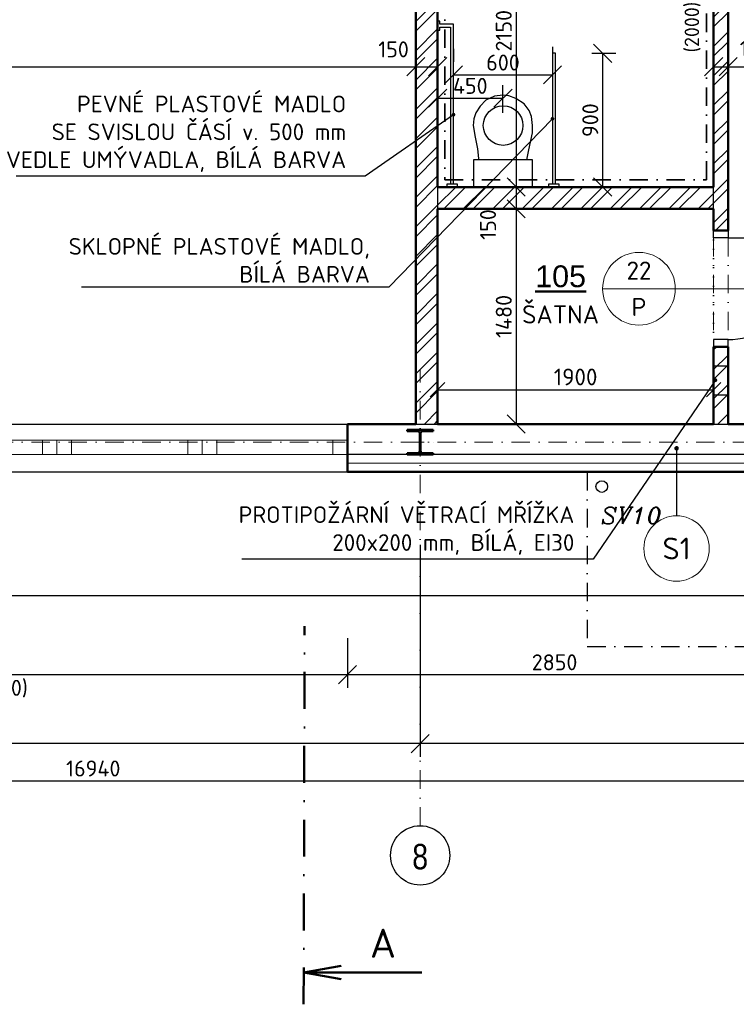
# Model space of a CAD drawing. Header units: millimetres. Extents: x -118752 to 407724, y -73278 to 155058.
# Tile 145 of 256: x 94688 to 99620, y 55091 to 61864. Entities that reach past the tile are written whole.
import ezdxf
from ezdxf.enums import TextEntityAlignment as Align

# ---------------------------------------------------------------- set-up
doc = ezdxf.new("R2010")
doc.units = ezdxf.units.MM
doc.header["$LTSCALE"] = 10
doc.linetypes.add('DASHDOT', pattern=[25.4, 12.7, -6.35, 0, -6.35])
doc.linetypes.add('DOT', pattern=[6.35, 0, -6.35])
for name, color, linetype, lineweight in [('CKBUBLINY', 1, 'Continuous', 18), ('CKBUBLINY_POPIS', 3, 'Continuous', 25), ('CKDVERE_', 7, 'Continuous', 25), ('CKDVERE_NADROVINOU', 1, 'DASHDOT', 18), ('CKDVERE_OSY', 1, 'Continuous', 18), ('CKDVERE_ZARUBNE_RAM', 5, 'Continuous', 25), ('CKIZOLACE', 1, 'Continuous', 18), ('CKKOTY', 3, 'Continuous', 25), ('CKOBKLAD_POPIS', 3, 'Continuous', 25), ('CKOKNA', 1, 'Continuous', 18), ('CKPOPIS_POHLED', 3, 'Continuous', 25), ('CKPOPISM', 6, 'Continuous', 50), ('CKPOPISM_POPIS', 3, 'Continuous', 25), ('CKRASTR', 7, 'DASHDOT', 15), ('CKRASTR_POPIS', 3, 'Continuous', 25), ('CKREZY_OZNACENI', 4, 'DASHDOT', 50), ('CKSTENY_NADROVINOU', 7, 'DASHDOT', 25), ('CKSTENY_PODROVINOU', 7, 'Continuous', 25), ('CKSTENY_REZ', 6, 'Continuous', 50), ('CKTEXTY_MALE', 3, 'Continuous', 18), ('CSPROFILY_OSY', 1, 'DASHDOT', 18), ('CSPROFILY_REZY', 4, 'Continuous', 50), ('obklady', 4, 'DASHDOT', 35), ('pohledy', 7, 'Continuous', 25), ('srafy', 7, 'Continuous', 18)]:
    doc.layers.add(name, color=color, linetype=linetype, lineweight=lineweight)
doc.layers.add('CKDVERE_DORAZ', color=7, linetype='DOT', lineweight=25, plot=False)
doc.styles.add('Arial', font='arial.ttf', dxfattribs={"width": 0.8})
doc.styles.add('KURZIVA', font='italic__.ttf')
doc.styles.get("Standard").update_dxf_attribs({"font": 'isocpeur.ttf'})
doc.linetypes.add('IZOLACE_POLYSTYREN_EXPANDOVANY', pattern='A,1,[224,CADKON.SHX,S=0.01,R=0,X=-0.5,Y=-1.74],-2', length=3)
doc.dimstyles.new('CADKON', dxfattribs={"dimscale": 50, "dimtxt": 2.2, "dimasz": 2.5, "dimexe": 1.8, "dimexo": 5, "dimgap": 0.6, "dimtad": 1, "dimrnd": 1, "dimtxsty": 'Standard', "dimblk1": 'OBLIQUE', "dimblk2": 'OBLIQUE', "dimsah": 1, "dimcen": 2.5, "dimadec": 1, "dimazin": 2, "dimtfac": 1, "dimtdec": 4, "dimtix": 1, "dimtmove": 2, "dimatfit": 3, "dimldrblk": 'OPEN30', "dimfxl": 5, "dimfxlon": 1, "dimtolj": 1, "dimarcsym": 0})
doc.dimstyles.new('CADKON obrazky', dxfattribs={"dimscale": 50, "dimtxt": 2.2, "dimasz": 2.5, "dimexe": 1.8, "dimexo": 2, "dimgap": 0.6, "dimtad": 1, "dimrnd": 1, "dimtxsty": 'Standard', "dimblk1": 'OBLIQUE', "dimblk2": 'OBLIQUE', "dimsah": 1, "dimcen": 2.5, "dimadec": 1, "dimazin": 2, "dimtfac": 1, "dimtdec": 4, "dimtix": 1, "dimtmove": 2, "dimatfit": 3, "dimldrblk": 'OPEN30', "dimfxl": 5, "dimfxlon": 1, "dimtolj": 1, "dimarcsym": 0})
doc.dimstyles.new('CADKON$7', dxfattribs={"dimscale": 100, "dimtxt": 2.5, "dimasz": 2.5, "dimexe": 1.8, "dimexo": 5, "dimgap": 0.6, "dimtad": 1, "dimrnd": 1, "dimtxsty": 'Standard', "dimblk1": 'OBLIQUE', "dimblk2": 'OBLIQUE', "dimsah": 1, "dimcen": 2.5, "dimadec": 1, "dimazin": 2, "dimtfac": 1, "dimtdec": 4, "dimtix": 1, "dimtmove": 0, "dimatfit": 3, "dimldrblk": 'DOTSMALL', "dimfxl": 5, "dimfxlon": 1, "dimtfill": 1, "dimtolj": 1, "dimarcsym": 0})

# ---------------------------------------------------------------- blocks, each defined once
blk = doc.blocks.new('_OBLIQUE')
at = {"color": 0, "linetype": 'ByBlock'}
blk.add_line((-0.5, -0.5), (0.5, 0.5), dxfattribs=at)
blk = doc.blocks.new('*D7807')
at = {"layer": 'CKKOTY', "color": 0, "lineweight": -2}
for p, q in [((86724.4, 56878), (86724.4, 56538)), ((103664.4, 56878), (103664.4, 56538)), ((86724.4, 56628), (103664.4, 56628))]:
    blk.add_line(p, q, dxfattribs=at)
at = {"layer": 'Defpoints', "color": 0}
for p in [(86724.4, 58752.7), (103664.4, 58752.7), (103664.4, 56628)]:
    blk.add_point(p, dxfattribs=at)
at = {"layer": 'CKKOTY', "color": 0, "lineweight": -2, "xscale": 125, "yscale": 125, "zscale": 125, "rotation": 180}
blk.add_blockref('_OBLIQUE', (86724.4, 56628), dxfattribs=at)
at = {"layer": 'CKKOTY', "color": 0, "lineweight": -2, "xscale": 125, "yscale": 125, "zscale": 125}
blk.add_blockref('_OBLIQUE', (103664.4, 56628), dxfattribs=at)
at = {"layer": 'CKKOTY', "color": 0, "insert": (95194.4, 56713), "char_height": 110, "attachment_point": 5}
blk.add_mtext('\\A1;16940', dxfattribs=at)
blk = doc.blocks.new('_Open90')
at = {"color": 0, "lineweight": -2}
for p, q in [((0, 0), (-1, 0)), ((-0.5, 0.5), (0, 0)), ((0, 0), (-0.5, -0.5))]:
    blk.add_line(p, q, dxfattribs=at)
blk = doc.blocks.new('*D7844')
at = {"layer": 'CKKOTY', "color": 0, "lineweight": -2}
for p, q in [((87054.4, 61842.9), (87054.4, 61631)), ((97414.4, 61842.9), (97414.4, 61631)), ((87054.4, 61541), (97414.4, 61541))]:
    blk.add_line(p, q, dxfattribs=at)
at = {"layer": 'Defpoints', "color": 0}
for p in [(97414.4, 61541), (87054.4, 61342.9), (97414.4, 61342.9)]:
    blk.add_point(p, dxfattribs=at)
at = {"layer": 'CKKOTY', "color": 0, "lineweight": -2, "xscale": 125, "yscale": 125, "zscale": 125, "rotation": 180}
blk.add_blockref('_OBLIQUE', (87054.4, 61541), dxfattribs=at)
at = {"layer": 'CKKOTY', "color": 0, "lineweight": -2, "xscale": 125, "yscale": 125, "zscale": 125}
blk.add_blockref('_OBLIQUE', (97414.4, 61541), dxfattribs=at)
at = {"layer": 'CKKOTY', "color": 0, "insert": (91826.3, 61640.8), "char_height": 110, "attachment_point": 5}
blk.add_mtext('\\A1;10360', dxfattribs=at)
blk = doc.blocks.new('_Open30')
at = {"color": 0, "lineweight": -2}
for p, q in [((-1, 0.268), (0, 0)), ((0, 0), (-1, -0.268)), ((0, 0), (-1, 0))]:
    blk.add_line(p, q, dxfattribs=at)
blk = doc.blocks.new('*D7845')
at = {"layer": 'CKKOTY', "color": 0, "lineweight": -2}
for p, q in [((97414.4, 61842.9), (97414.4, 61631)), ((97564.4, 61842.9), (97564.4, 61631)), ((97414.4, 61541), (97564.4, 61541))]:
    blk.add_line(p, q, dxfattribs=at)
at = {"layer": 'Defpoints', "color": 0}
for p in [(97564.4, 61541), (97414.4, 61342.9), (97564.4, 61342.9)]:
    blk.add_point(p, dxfattribs=at)
at = {"layer": 'CKKOTY', "color": 0, "lineweight": -2, "xscale": 125, "yscale": 125, "zscale": 125, "rotation": 180}
blk.add_blockref('_OBLIQUE', (97414.4, 61541), dxfattribs=at)
at = {"layer": 'CKKOTY', "color": 0, "lineweight": -2, "xscale": 125, "yscale": 125, "zscale": 125}
blk.add_blockref('_OBLIQUE', (97564.4, 61541), dxfattribs=at)
at = {"layer": 'CKKOTY', "color": 0, "insert": (97261, 61660), "char_height": 110, "attachment_point": 5}
blk.add_mtext('\\A1;150', dxfattribs=at)
blk = doc.blocks.new('*D7846')
at = {"layer": 'CKKOTY', "color": 0, "lineweight": -2}
for p, q in [((97564.4, 62080.4), (97564.4, 62420.4)), ((99464.4, 62080.4), (99464.4, 62420.4)), ((97564.4, 62330.4), (99464.4, 62330.4))]:
    blk.add_line(p, q, dxfattribs=at)
at = {"layer": 'Defpoints', "color": 0}
for p in [(99464.4, 62330.4), (97564.4, 61342.9), (99464.4, 61342.9)]:
    blk.add_point(p, dxfattribs=at)
at = {"layer": 'CKKOTY', "color": 0, "lineweight": -2, "xscale": 125, "yscale": 125, "zscale": 125, "rotation": 180}
blk.add_blockref('_OBLIQUE', (97564.4, 62330.4), dxfattribs=at)
at = {"layer": 'CKKOTY', "color": 0, "lineweight": -2, "xscale": 125, "yscale": 125, "zscale": 125}
blk.add_blockref('_OBLIQUE', (99464.4, 62330.4), dxfattribs=at)
at = {"layer": 'CKKOTY', "color": 0, "insert": (98514.4, 62415.4), "char_height": 110, "attachment_point": 5}
blk.add_mtext('\\A1;1900', dxfattribs=at)
blk = doc.blocks.new('*D7847')
at = {"layer": 'CKKOTY', "color": 0, "lineweight": -2}
for p, q in [((99464.4, 61842.9), (99464.4, 61631)), ((99564.4, 61842.9), (99564.4, 61631)), ((99464.4, 61541), (99564.4, 61541))]:
    blk.add_line(p, q, dxfattribs=at)
at = {"layer": 'Defpoints', "color": 0}
for p in [(99564.4, 61541), (99464.4, 61342.9), (99564.4, 61342.9)]:
    blk.add_point(p, dxfattribs=at)
at = {"layer": 'CKKOTY', "color": 0, "lineweight": -2, "xscale": 125, "yscale": 125, "zscale": 125, "rotation": 180}
blk.add_blockref('_OBLIQUE', (99464.4, 61541), dxfattribs=at)
at = {"layer": 'CKKOTY', "color": 0, "lineweight": -2, "xscale": 125, "yscale": 125, "zscale": 125}
blk.add_blockref('_OBLIQUE', (99564.4, 61541), dxfattribs=at)
at = {"layer": 'CKKOTY', "color": 0, "insert": (99747.1, 61665.7), "char_height": 110, "attachment_point": 5}
blk.add_mtext('\\A1;100', dxfattribs=at)
blk = doc.blocks.new('*D7848')
at = {"layer": 'CKKOTY', "color": 0, "lineweight": -2}
for p, q in [((99564.4, 61842.9), (99564.4, 61631)), ((100964.4, 61847.9), (100964.4, 61631)), ((99564.4, 61541), (100964.4, 61541))]:
    blk.add_line(p, q, dxfattribs=at)
at = {"layer": 'Defpoints', "color": 0}
for p in [(100964.4, 61541), (99564.4, 61342.9), (100964.4, 61347.9)]:
    blk.add_point(p, dxfattribs=at)
at = {"layer": 'CKKOTY', "color": 0, "lineweight": -2, "xscale": 125, "yscale": 125, "zscale": 125, "rotation": 180}
blk.add_blockref('_OBLIQUE', (99564.4, 61541), dxfattribs=at)
at = {"layer": 'CKKOTY', "color": 0, "lineweight": -2, "xscale": 125, "yscale": 125, "zscale": 125}
blk.add_blockref('_OBLIQUE', (100964.4, 61541), dxfattribs=at)
at = {"layer": 'CKKOTY', "color": 0, "insert": (100264.4, 61626), "char_height": 110, "attachment_point": 5}
blk.add_mtext('\\A1;1400', dxfattribs=at)
blk = doc.blocks.new('*D7882')
at = {"layer": 'CKKOTY', "color": 0, "lineweight": -2}
for p, q in [((98064.4, 62863.2), (98194.8, 62863.2)), ((98104.8, 62863.2), (98104.8, 60713.2)), ((98064.4, 60713.2), (98194.8, 60713.2))]:
    blk.add_line(p, q, dxfattribs=at)
at = {"layer": 'Defpoints', "color": 0}
for p in [(97564.4, 62863.2), (97564.4, 60713.2), (98104.8, 60713.2)]:
    blk.add_point(p, dxfattribs=at)
at = {"layer": 'CKKOTY', "color": 0, "lineweight": -2, "xscale": 125, "yscale": 125, "zscale": 125}
for p, rotation in [((98104.8, 62863.2), 90), ((98104.8, 60713.2), 270)]:
    blk.add_blockref('_OBLIQUE', p, dxfattribs=dict(at, rotation=rotation))
at = {"layer": 'CKKOTY', "color": 0, "insert": (98019.8, 61788.2), "char_height": 110, "attachment_point": 5, "rotation": 90}
blk.add_mtext('\\A1;2150', dxfattribs=at)
blk = doc.blocks.new('*D7883')
at = {"layer": 'CKKOTY', "color": 0, "lineweight": -2}
for p, q in [((98064.4, 60713.2), (98194.8, 60713.2)), ((98104.8, 60713.2), (98104.8, 60563.2)), ((98064.4, 60563.2), (98194.8, 60563.2))]:
    blk.add_line(p, q, dxfattribs=at)
at = {"layer": 'Defpoints', "color": 0}
for p in [(97564.4, 60713.2), (97564.4, 60563.2), (98104.8, 60563.2)]:
    blk.add_point(p, dxfattribs=at)
at = {"layer": 'CKKOTY', "color": 0, "lineweight": -2, "xscale": 125, "yscale": 125, "zscale": 125}
for p, rotation in [((98104.8, 60713.2), 90), ((98104.8, 60563.2), 270)]:
    blk.add_blockref('_OBLIQUE', p, dxfattribs=dict(at, rotation=rotation))
at = {"layer": 'CKKOTY', "color": 0, "insert": (97911.5, 60455.1), "char_height": 110, "attachment_point": 5, "rotation": 90}
blk.add_mtext('\\A1;150', dxfattribs=at)
blk = doc.blocks.new('*D7884')
at = {"layer": 'CKKOTY', "color": 0, "lineweight": -2}
for p, q in [((98064.4, 60563.2), (98194.8, 60563.2)), ((98104.8, 60563.2), (98104.8, 59082.7)), ((98064.4, 59082.7), (98194.8, 59082.7))]:
    blk.add_line(p, q, dxfattribs=at)
at = {"layer": 'Defpoints', "color": 0}
for p in [(97564.4, 60563.2), (97564.4, 59082.7), (98104.8, 59082.7)]:
    blk.add_point(p, dxfattribs=at)
at = {"layer": 'CKKOTY', "color": 0, "lineweight": -2, "xscale": 125, "yscale": 125, "zscale": 125}
for p, rotation in [((98104.8, 60563.2), 90), ((98104.8, 59082.7), 270)]:
    blk.add_blockref('_OBLIQUE', p, dxfattribs=dict(at, rotation=rotation))
at = {"layer": 'CKKOTY', "color": 0, "insert": (98019.8, 59822.9), "char_height": 110, "attachment_point": 5, "rotation": 90}
blk.add_mtext('\\A1;1480', dxfattribs=at)
blk = doc.blocks.new('*D8392')
at = {"layer": 'CKKOTY', "color": 0, "lineweight": -2}
for p, q in [((97444.4, 58252.7), (97444.4, 56793.8)), ((103444.4, 58252.7), (103444.4, 56793.8)), ((103444.4, 56883.8), (97444.4, 56883.8))]:
    blk.add_line(p, q, dxfattribs=at)
at = {"layer": 'Defpoints', "color": 0}
for p in [(97444.4, 58752.7), (103444.4, 58752.7), (97444.4, 56883.8)]:
    blk.add_point(p, dxfattribs=at)
at = {"layer": 'CKKOTY', "color": 0, "lineweight": -2, "xscale": 125, "yscale": 125, "zscale": 125, "rotation": 180}
blk.add_blockref('_OBLIQUE', (97444.4, 56883.8), dxfattribs=at)
at = {"layer": 'CKKOTY', "color": 0, "lineweight": -2, "xscale": 125, "yscale": 125, "zscale": 125}
blk.add_blockref('_OBLIQUE', (103444.4, 56883.8), dxfattribs=at)
at = {"layer": 'CKKOTY', "color": 0, "insert": (100444.4, 56968.8), "char_height": 110, "attachment_point": 5}
blk.add_mtext('\\A1;6000', dxfattribs=at)
blk = doc.blocks.new('*D8393')
at = {"layer": 'CKKOTY', "color": 0, "lineweight": -2}
for p, q in [((91444.4, 58252.7), (91444.4, 56793.8)), ((97444.4, 58252.7), (97444.4, 56793.8)), ((97444.4, 56883.8), (91444.4, 56883.8))]:
    blk.add_line(p, q, dxfattribs=at)
at = {"layer": 'Defpoints', "color": 0}
for p in [(91444.4, 58752.7), (97444.4, 58752.7), (91444.4, 56883.8)]:
    blk.add_point(p, dxfattribs=at)
at = {"layer": 'CKKOTY', "color": 0, "lineweight": -2, "xscale": 125, "yscale": 125, "zscale": 125, "rotation": 180}
blk.add_blockref('_OBLIQUE', (91444.4, 56883.8), dxfattribs=at)
at = {"layer": 'CKKOTY', "color": 0, "lineweight": -2, "xscale": 125, "yscale": 125, "zscale": 125}
blk.add_blockref('_OBLIQUE', (97444.4, 56883.8), dxfattribs=at)
at = {"layer": 'CKKOTY', "color": 0, "insert": (94444.4, 56968.8), "char_height": 110, "attachment_point": 5}
blk.add_mtext('\\A1;6000', dxfattribs=at)
blk = doc.blocks.new('*D8452')
at = {"layer": 'CKKOTY', "color": 0, "lineweight": -2}
for p, q in [((91944.4, 57608.5), (91944.4, 57268.5)), ((96944.4, 57608.5), (96944.4, 57268.5)), ((91944.4, 57358.5), (96944.4, 57358.5))]:
    blk.add_line(p, q, dxfattribs=at)
at = {"layer": 'Defpoints', "color": 0}
for p in [(91944.4, 58814.8), (96944.4, 58814.8), (96944.4, 57358.5)]:
    blk.add_point(p, dxfattribs=at)
at = {"layer": 'CKKOTY', "color": 0, "lineweight": -2, "xscale": 125, "yscale": 125, "zscale": 125, "rotation": 180}
blk.add_blockref('_OBLIQUE', (91944.4, 57358.5), dxfattribs=at)
at = {"layer": 'CKKOTY', "color": 0, "lineweight": -2, "xscale": 125, "yscale": 125, "zscale": 125}
blk.add_blockref('_OBLIQUE', (96944.4, 57358.5), dxfattribs=at)
at = {"layer": 'CKKOTY', "color": 0, "char_height": 110, "attachment_point": 5}
for s, insert in [('\\A1;5000', (94444.4, 57443.5)), ('\\A1;1500(900)', (94444.4, 57262.5))]:
    blk.add_mtext(s, dxfattribs=dict(at, insert=insert))
blk = doc.blocks.new('*D8453')
at = {"layer": 'CKKOTY', "color": 0, "lineweight": -2}
for p, q in [((96944.4, 57608.5), (96944.4, 57268.5)), ((99794.4, 57608.5), (99794.4, 57268.5)), ((96944.4, 57358.5), (99794.4, 57358.5))]:
    blk.add_line(p, q, dxfattribs=at)
at = {"layer": 'Defpoints', "color": 0}
for p in [(96944.4, 58814.8), (99794.4, 58814.8), (99794.4, 57358.5)]:
    blk.add_point(p, dxfattribs=at)
at = {"layer": 'CKKOTY', "color": 0, "lineweight": -2, "xscale": 125, "yscale": 125, "zscale": 125, "rotation": 180}
blk.add_blockref('_OBLIQUE', (96944.4, 57358.5), dxfattribs=at)
at = {"layer": 'CKKOTY', "color": 0, "lineweight": -2, "xscale": 125, "yscale": 125, "zscale": 125}
blk.add_blockref('_OBLIQUE', (99794.4, 57358.5), dxfattribs=at)
at = {"layer": 'CKKOTY', "color": 0, "insert": (98369.4, 57443.5), "char_height": 110, "attachment_point": 5}
blk.add_mtext('\\A1;2850', dxfattribs=at)
blk = doc.blocks.new('*D8689')
at = {"layer": 'CKKOTY', "color": 0, "lineweight": -2}
for p, q in [((97564.4, 59182.7), (97564.4, 59409)), ((99464.4, 59182.7), (99464.4, 59409)), ((97564.4, 59319), (99464.4, 59319))]:
    blk.add_line(p, q, dxfattribs=at)
at = {"layer": 'Defpoints', "color": 0}
for p in [(99464.4, 59319), (97564.4, 59082.7), (99464.4, 59082.7)]:
    blk.add_point(p, dxfattribs=at)
at = {"layer": 'CKKOTY', "color": 0, "lineweight": -2, "xscale": 100, "yscale": 100, "zscale": 100, "rotation": 180}
blk.add_blockref('_OBLIQUE', (97564.4, 59319), dxfattribs=at)
at = {"layer": 'CKKOTY', "color": 0, "lineweight": -2, "xscale": 100, "yscale": 100, "zscale": 100}
blk.add_blockref('_OBLIQUE', (99464.4, 59319), dxfattribs=at)
at = {"layer": 'CKKOTY', "color": 0, "insert": (98514.4, 59406.5), "char_height": 115, "attachment_point": 5}
blk.add_mtext('\\A1;1900', dxfattribs=at)
blk = doc.blocks.new('CK_S_EXT_HEAHEA180')
for p, q in [((-90, 85.5), (90, 85.5)), ((-90, 85.5), (-90, 76)), ((-90, 76), (-18, 76)), ((90, 76), (18, 76)), ((90, 85.5), (90, 76)), ((-3, -61), (-3, 61)), ((3, -61), (3, 61)), ((-90, -85.5), (-90, -76)), ((-90, -76), (-18, -76)), ((-90, -85.5), (90, -85.5)), ((90, -76), (18, -76)), ((90, -85.5), (90, -76))]:
    blk.add_line(p, q)
for centre, start, end in [((-18, 61), 0, 90), ((18, 61), 90, 180), ((-18, -61), 270, 0), ((18, -61), 180, 270)]:
    blk.add_arc(centre, 15, start, end)
blk = doc.blocks.new('CK_BUBBLE_2_0_0')
at = {"color": 0, "linetype": 'ByBlock', "lineweight": -2}
blk.add_line((1, 0), (-1, 0), dxfattribs=at)
blk.add_circle((0, 0), 1, dxfattribs=at)
blk = doc.blocks.new('CKBL2112015091141', base_point=(98521, 59179))
blk = doc.blocks.new('CK_BUBBLE_1_0_0')
at = {"color": 0, "linetype": 'ByBlock', "lineweight": -2}
blk.add_circle((0, 0), 1, dxfattribs=at)
blk = doc.blocks.new('*D10398')
at = {"layer": 'CKKOTY', "color": 0, "lineweight": -2}
for p, q in [((97564.4, 61529.6), (97564.4, 61413.9)), ((98014.3, 61224.4), (98014.3, 61413.9)), ((97564.4, 61323.9), (98014.3, 61323.9))]:
    blk.add_line(p, q, dxfattribs=at)
at = {"layer": 'Defpoints', "color": 0}
for p in [(98014.3, 61323.9), (97564.4, 61279.6), (98014.3, 60974.4)]:
    blk.add_point(p, dxfattribs=at)
at = {"layer": 'CKKOTY', "color": 0, "lineweight": -2, "xscale": 125, "yscale": 125, "zscale": 125, "rotation": 180}
blk.add_blockref('_OBLIQUE', (97564.4, 61323.9), dxfattribs=at)
at = {"layer": 'CKKOTY', "color": 0, "lineweight": -2, "xscale": 125, "yscale": 125, "zscale": 125}
blk.add_blockref('_OBLIQUE', (98014.3, 61323.9), dxfattribs=at)
at = {"layer": 'CKKOTY', "color": 0, "insert": (97789.4, 61408.9), "char_height": 110, "attachment_point": 5}
blk.add_mtext('\\A1;450', dxfattribs=at)
blk = doc.blocks.new('*D10399')
at = {"layer": 'CKKOTY', "color": 0, "lineweight": -2}
for p, q in [((97674, 61663.2), (97674, 61574.4)), ((98354.8, 61678.4), (98354.8, 61574.4)), ((97674, 61484.4), (98354.8, 61484.4))]:
    blk.add_line(p, q, dxfattribs=at)
at = {"layer": 'Defpoints', "color": 0}
for p in [(98354.8, 61484.4), (97674, 61413.2), (98354.8, 61428.4)]:
    blk.add_point(p, dxfattribs=at)
at = {"layer": 'CKKOTY', "color": 0, "lineweight": -2, "xscale": 125, "yscale": 125, "zscale": 125, "rotation": 180}
blk.add_blockref('_OBLIQUE', (97674, 61484.4), dxfattribs=at)
at = {"layer": 'CKKOTY', "color": 0, "lineweight": -2, "xscale": 125, "yscale": 125, "zscale": 125}
blk.add_blockref('_OBLIQUE', (98354.8, 61484.4), dxfattribs=at)
at = {"layer": 'CKKOTY', "color": 0, "insert": (98014.4, 61569.4), "char_height": 110, "attachment_point": 5}
blk.add_mtext('\\A1;600', dxfattribs=at)
blk = doc.blocks.new('*D10400')
at = {"layer": 'CKKOTY', "color": 0, "lineweight": -2}
for p, q in [((98624.8, 61633), (98790.4, 61633)), ((98700.4, 61633), (98700.4, 60713.2)), ((98650.7, 60713.2), (98790.4, 60713.2))]:
    blk.add_line(p, q, dxfattribs=at)
at = {"layer": 'Defpoints', "color": 0}
for p in [(98374.8, 61633), (98400.7, 60713.2), (98700.4, 60713.2)]:
    blk.add_point(p, dxfattribs=at)
at = {"layer": 'CKKOTY', "color": 0, "lineweight": -2, "xscale": 125, "yscale": 125, "zscale": 125}
for p, rotation in [((98700.4, 61633), 90), ((98700.4, 60713.2), 270)]:
    blk.add_blockref('_OBLIQUE', p, dxfattribs=dict(at, rotation=rotation))
at = {"layer": 'CKKOTY', "color": 0, "insert": (98615.4, 61173.1), "char_height": 110, "attachment_point": 5, "rotation": 90}
blk.add_mtext('\\A1;900', dxfattribs=at)

msp = doc.modelspace()

# ---------------------------------------------------------------- hatches: boundary and pattern name
at = {"layer": 'srafy', "transparency": 33554661}
h = msp.add_hatch(dxfattribs=at)
h.set_pattern_fill('ANSI32', color=256, scale=15, style=0)
edge = h.paths.add_edge_path()
edge.add_line((97544.387, 63043.162), (97465.637, 63043.162))
edge.add_arc((97465.637, 63025.162), 18, 90, 180)
edge.add_line((97447.637, 63025.162), (97447.637, 62958.162))
edge.add_line((97447.637, 62958.162), (97447.637, 62891.162))
edge.add_arc((97465.637, 62891.162), 18, 180, 270)
edge.add_line((97465.637, 62873.162), (97544.387, 62873.162))
edge.add_line((97544.387, 62873.162), (97544.387, 62863.162))
edge.add_line((97544.387, 62863.162), (97564.387, 62863.162))
edge.add_line((97564.387, 62863.162), (98364.387, 62863.162))
edge.add_line((98364.387, 62863.162), (98364.387, 62963.162))
edge.add_line((98364.387, 62963.162), (98364.387, 63073.162))
edge.add_line((98364.387, 63073.162), (97444.387, 63073.162))
edge.add_line((97444.387, 63073.162), (97444.387, 63053.162))
edge.add_line((97444.387, 63053.162), (97544.387, 63053.162))
edge.add_line((97544.387, 63053.162), (97544.387, 63043.162))
edge = h.paths.add_edge_path()
edge.add_line((97423.137, 63043.162), (97344.387, 63043.162))
edge.add_line((97344.387, 63043.162), (97344.387, 63053.162))
edge.add_line((97344.387, 63053.162), (97444.387, 63053.162))
edge.add_line((97444.387, 63053.162), (97444.387, 63073.162))
edge.add_line((97444.387, 63073.162), (97324.387, 63073.162))
edge.add_line((97324.387, 63073.162), (97324.387, 62958.162))
edge.add_line((97324.387, 62958.162), (97441.137, 62958.162))
edge.add_line((97441.137, 62958.162), (97441.137, 63025.162))
edge.add_arc((97423.137, 63025.162), 18, 0, 90)
edge = h.paths.add_edge_path()
edge.add_line((97324.387, 62958.162), (97324.387, 62863.162))
edge.add_line((97324.387, 62863.162), (97344.387, 62863.162))
edge.add_line((97344.387, 62863.162), (97344.387, 62873.162))
edge.add_line((97344.387, 62873.162), (97423.137, 62873.162))
edge.add_arc((97423.137, 62891.162), 18, 270, 360)
edge.add_line((97441.137, 62891.162), (97441.137, 62958.162))
edge.add_line((97441.137, 62958.162), (97324.387, 62958.162))
h.paths.add_polyline_path([(99464.387, 63073.162), (99264.387, 63073.162), (99264.387, 62963.162), (99264.387, 62863.162), (99414.387, 62863.162), (99464.387, 62863.162), (99564.387, 62863.162), (99564.387, 63073.162)])
h.paths.add_polyline_path([(99464.387, 62863.162), (99464.387, 60713.162), (99464.387, 60563.162), (99464.387, 60413.162), (99564.387, 60413.162), (99564.387, 62863.162)])
h.paths.add_polyline_path([(98400.731, 60713.162), (98328.044, 60713.162), (98218.276, 60713.162), (97810.499, 60713.162), (97700.731, 60713.162), (97628.044, 60713.162), (97564.387, 60713.162), (97564.387, 60563.162), (99464.387, 60563.162), (99464.387, 60713.162)])
h = msp.add_hatch(dxfattribs=at)
h.set_pattern_fill('ANSI32', color=256, scale=15, style=0)
edge = h.paths.add_edge_path()
edge.add_line((89404.387, 62863.162), (89404.387, 62763.162))
edge.add_line((89404.387, 62763.162), (91444.387, 62763.162))
edge.add_line((91444.387, 62763.162), (91444.387, 62863.162))
edge.add_line((91444.387, 62863.162), (91344.387, 62863.162))
edge.add_line((91344.387, 62863.162), (91344.387, 62873.162))
edge.add_line((91344.387, 62873.162), (91423.137, 62873.162))
edge.add_arc((91423.137, 62891.162), 18, 270, 360)
edge.add_line((91441.137, 62891.162), (91441.137, 62958.162))
edge.add_line((91441.137, 62958.162), (91324.387, 62958.162))
edge.add_line((91324.387, 62958.162), (91324.387, 62863.162))
edge.add_line((91324.387, 62863.162), (89404.387, 62863.162))
h.paths.add_polyline_path([(88504.387, 62863.162), (87054.387, 62863.162), (87054.387, 62858.162), (87054.387, 62763.162), (88504.387, 62763.162)])
edge = h.paths.add_edge_path()
edge.add_line((91564.387, 62863.162), (91564.387, 62958.162))
edge.add_line((91564.387, 62958.162), (91447.637, 62958.162))
edge.add_line((91447.637, 62958.162), (91447.637, 62891.162))
edge.add_arc((91465.637, 62891.162), 18, 180, 270)
edge.add_line((91465.637, 62873.162), (91544.387, 62873.162))
edge.add_line((91544.387, 62873.162), (91544.387, 62863.162))
edge.add_line((91544.387, 62863.162), (91444.387, 62863.162))
edge.add_line((91444.387, 62863.162), (91444.387, 62763.162))
edge.add_line((91444.387, 62763.162), (92204.387, 62763.162))
edge.add_line((92204.387, 62763.162), (92204.387, 62863.162))
edge.add_line((92204.387, 62863.162), (91564.387, 62863.162))
h.paths.add_polyline_path([(93104.387, 62763.162), (97414.387, 62763.162), (97414.387, 62863.162), (97344.387, 62863.162), (97324.387, 62863.162), (93104.387, 62863.162)])
h.paths.add_polyline_path([(97414.387, 59082.662), (97564.387, 59082.662), (97564.387, 60563.162), (97564.387, 60713.162), (97564.387, 61373.162), (97564.387, 61433.162), (97564.387, 62863.162), (97414.387, 62863.162), (97414.387, 62763.162)])
h = msp.add_hatch(dxfattribs=at)
h.set_pattern_fill('ANSI32', color=256, scale=15, style=0)
h.paths.add_polyline_path([(99564.387, 59482.662), (99564.387, 59613.162), (99464.387, 59613.162), (99464.387, 59482.662)])
h.paths.add_polyline_path([(99464.387, 59482.662), (99464.387, 59282.662), (99564.387, 59282.662), (99564.387, 59482.662)])
h.paths.add_polyline_path([(99564.387, 59282.662), (99464.387, 59282.662), (99464.387, 59082.662), (99564.387, 59082.662)])

# ---------------------------------------------------------------- linework, layer by layer
at = {"color": 0, "linetype": 'ByBlock'}
for p, q in [((97579.387, 61852.987), (97564.387, 61852.987)), ((97564.387, 61852.987), (97564.387, 61792.987)), ((97579.387, 61832.987), (97579.387, 61852.987)), ((97564.387, 61792.987), (97579.387, 61792.987)), ((97673.97, 61832.987), (97579.387, 61832.987)), ((97579.387, 61792.987), (97579.387, 61812.987)), ((97579.387, 61812.987), (97653.97, 61812.987)), ((97653.97, 61812.987), (97653.97, 60732.987)), ((97673.97, 60732.987), (97673.97, 61832.987)), ((98374.805, 61632.987), (98354.805, 61632.987)), ((98354.805, 61632.987), (98354.805, 60732.987)), ((98374.805, 60732.987), (98374.805, 61632.987)), ((97700.731, 60732.987), (97628.044, 60732.987)), ((97628.044, 60732.987), (97628.044, 60713.162)), ((97628.044, 60713.162), (97700.731, 60713.162)), ((97700.731, 60713.162), (97700.731, 60732.987)), ((98400.731, 60732.987), (98328.044, 60732.987)), ((98328.044, 60732.987), (98328.044, 60713.162)), ((98328.044, 60713.162), (98400.731, 60713.162)), ((98400.731, 60713.162), (98400.731, 60732.987))]:
    msp.add_line(p, q, dxfattribs=at)
for points in [[(98218.276, 60713.162), (98218.276, 60900.717), (98177.918, 60900.717), (98192.423, 60968.956), (98217.095, 61085.028), (98218.276, 61135.94), (98211.438, 61197.975), (98194.964, 61240.636), (98159.46, 61284.686), (98103.753, 61321.395), (98054.169, 61341.584), (98013.154, 61345.868), (97956.836, 61337.914), (97896.845, 61309.77), (97857.056, 61269.39), (97826.447, 61222.893), (97814.818, 61182.513), (97809.461, 61135.555), (97822.744, 61054.991), (97838.047, 60974.843), (97846.616, 60909.991), (97849.677, 60900.717), (97810.499, 60900.717), (97810.499, 60713.162), (98218.276, 60713.162)], [(98177.918, 60900.717), (97849.677, 60900.717)]]:
    msp.add_lwpolyline(points, dxfattribs=at)
msp.add_circle((98015.342, 61135.895), 136.235, dxfattribs=at)
at = {"layer": 'CKBUBLINY'}
msp.add_line((99200.387, 60013.162), (99200.387, 60013.162), dxfattribs=at)
at = {"layer": 'CKDVERE_'}
msp.add_line((99564.387, 60363.162), (100164.387, 60363.162), dxfattribs=at)
msp.add_arc((99548.752, 60283.707), 620.741, 271.4433231, 7.3540876, dxfattribs=at)
at = {"layer": 'CKDVERE_DORAZ'}
msp.add_line((99464.387, 60413.162), (99464.387, 59613.162), dxfattribs=at)
at = {"layer": 'CKDVERE_NADROVINOU'}
for p, q in [((99464.387, 60363.162), (99464.387, 59663.162)), ((99564.387, 60363.162), (99564.387, 59663.162))]:
    msp.add_line(p, q, dxfattribs=at)
at = {"layer": 'CKDVERE_OSY'}
msp.add_line((100400.387, 60013.162), (99200.387, 60013.162), dxfattribs=at)
at = {"layer": 'CKDVERE_ZARUBNE_RAM'}
for p, q in [((99464.387, 60363.162), (99464.387, 60413.162)), ((99464.387, 60413.162), (99564.387, 60413.162)), ((99564.387, 60363.162), (99464.387, 60363.162)), ((99564.387, 60413.162), (99564.387, 60363.162)), ((99564.387, 59663.162), (99464.387, 59663.162)), ((99464.387, 59663.162), (99464.387, 59613.162)), ((99464.387, 59613.162), (99564.387, 59613.162)), ((99564.387, 59613.162), (99564.387, 59663.162))]:
    msp.add_line(p, q, dxfattribs=at)
at = {"layer": 'CKIZOLACE', "linetype": 'IZOLACE_POLYSTYREN_EXPANDOVANY', "ltscale": 3}
msp.add_lwpolyline([(99794.387, 58812.662), (96944.387, 58812.662)], dxfattribs=at)
at = {"layer": 'CKOKNA'}
for p, q in [((94044.387, 58972.662), (94844.387, 58972.662)), ((94944.387, 58972.662), (94844.387, 58972.662)), ((94844.387, 58872.662), (94844.387, 58972.662)), ((94944.387, 58872.662), (94944.387, 58972.662)), ((95044.387, 58972.662), (94944.387, 58972.662)), ((95044.387, 58972.662), (95844.387, 58972.662)), ((95044.387, 58872.662), (95044.387, 58972.662)), ((95944.387, 58972.662), (95844.387, 58972.662)), ((95844.387, 58872.662), (95844.387, 58972.662)), ((95944.387, 58872.662), (95944.387, 58972.662)), ((96044.387, 58972.662), (95944.387, 58972.662)), ((96044.387, 58972.662), (96844.387, 58972.662)), ((96044.387, 58872.662), (96044.387, 58972.662)), ((96844.387, 58872.662), (96844.387, 58972.662)), ((96844.387, 58972.662), (96944.387, 58972.662)), ((96944.387, 58872.662), (96944.387, 58972.662)), ((94044.387, 58872.662), (94844.387, 58872.662)), ((94944.387, 58872.662), (94844.387, 58872.662)), ((95044.387, 58872.662), (94944.387, 58872.662)), ((95044.387, 58872.662), (95844.387, 58872.662)), ((95944.387, 58872.662), (95844.387, 58872.662)), ((96044.387, 58872.662), (95944.387, 58872.662)), ((96044.387, 58872.662), (96844.387, 58872.662)), ((96844.387, 58872.662), (96944.387, 58872.662))]:
    msp.add_line(p, q, dxfattribs=at)
at = {"layer": 'CKRASTR'}
for p, q in [((97444.387, 56319.264), (97444.387, 59458.162)), ((82826.656, 58958.162), (104444.387, 58958.162))]:
    msp.add_line(p, q, dxfattribs=at)
at = {"layer": 'CKRASTR_POPIS'}
msp.add_circle((97444.387, 56115.341), 203.923, dxfattribs=at)
at = {"layer": 'CKREZY_OZNACENI', "ltscale": 2}
msp.add_line((96642.504, 55090.706), (96648.952, 57691.313), dxfattribs=at)
at = {"layer": 'CKREZY_OZNACENI', "linetype": 'Continuous'}
for q in [(96901.795, 55354.557), (97456.128, 55308.974), (96901.795, 55263.391)]:
    msp.add_line((96643.283, 55308.974), q, dxfattribs=at)
at = {"layer": 'CKSTENY_NADROVINOU'}
for p, q in [((98594.387, 58752.662), (98594.387, 57552.662)), ((98594.387, 57552.662), (103664.387, 57552.662))]:
    msp.add_line(p, q, dxfattribs=at)
at = {"layer": 'CKSTENY_PODROVINOU', "color": 0, "linetype": 'Continuous'}
msp.add_line((97564.387, 60713.162), (97564.387, 60563.162), dxfattribs=at)
at = {"layer": 'CKSTENY_PODROVINOU'}
for p, q in [((99464.387, 60563.162), (99464.387, 60713.162)), ((99464.387, 59482.662), (99564.387, 59482.662)), ((99464.387, 59282.662), (99564.387, 59282.662)), ((91944.387, 59082.662), (96944.387, 59082.662)), ((97414.387, 59082.662), (97564.387, 59082.662)), ((99464.387, 59082.662), (99564.387, 59082.662)), ((99794.387, 58872.662), (96944.387, 58872.662)), ((96944.387, 58872.662), (96944.387, 58752.662)), ((91944.387, 58752.662), (96944.387, 58752.662))]:
    msp.add_line(p, q, dxfattribs=at)
at = {"layer": 'CKSTENY_REZ'}
for p, q in [((99564.387, 63073.162), (99564.387, 60413.162)), ((97564.387, 62863.162), (97564.387, 60713.162)), ((99464.387, 62863.162), (99464.387, 60713.162)), ((97414.387, 62763.162), (97414.387, 59082.662)), ((97564.387, 60713.162), (99464.387, 60713.162)), ((97564.387, 60563.162), (99464.387, 60563.162)), ((97564.387, 60563.162), (97564.387, 59082.662)), ((99464.387, 60563.162), (99464.387, 60413.162)), ((99464.387, 60413.162), (99564.387, 60413.162)), ((99464.387, 59613.162), (99564.387, 59613.162)), ((99464.387, 59613.162), (99464.387, 59082.662)), ((99564.387, 59613.162), (99564.387, 59082.662)), ((96944.387, 58752.662), (96944.387, 59082.662)), ((97414.387, 59082.662), (96944.387, 59082.662)), ((99464.387, 59082.662), (97564.387, 59082.662)), ((99794.387, 59082.662), (99564.387, 59082.662)), ((99794.387, 58752.662), (96944.387, 58752.662))]:
    msp.add_line(p, q, dxfattribs=at)
at = {"layer": 'CSPROFILY_OSY'}
for p, q in [((97444.387, 58862.662), (97444.387, 59053.662)), ((97344.387, 58958.162), (97544.387, 58958.162))]:
    msp.add_line(p, q, dxfattribs=at)
at = {"layer": 'obklady'}
msp.add_lwpolyline([(98364.387, 62813.162), (97614.387, 62813.162), (97614.387, 60763.162), (99414.387, 60763.162), (99414.387, 62863.162)], dxfattribs=at)
at = {"layer": 'pohledy'}
msp.add_lwpolyline([(85874.387, 67858.162), (85874.387, 57902.662), (104514.387, 57902.662), (104514.387, 70952.662)], dxfattribs=at)
msp.add_circle((98694.387, 58652.662), 40, dxfattribs=at)

# ---------------------------------------------------------------- block references
at = {"layer": 'CKBUBLINY'}
ref = msp.add_blockref('CK_BUBBLE_2_0_0', (98950.387, 60013.162), dxfattribs=dict(at, xscale=250, yscale=250, zscale=250))
ref.add_attrib('NUM1', '22', dxfattribs={"layer": 'CKBUBLINY_POPIS', "height": 125}).set_placement((98950.387, 60075.662), align=Align.CENTER)
ref.add_attrib('NUM2', 'P', dxfattribs={"layer": 'CKBUBLINY_POPIS', "height": 125}).set_placement((98950.387, 59950.662), align=Align.TOP_CENTER)
ref = msp.add_blockref('CK_BUBBLE_1_0_0', (99209, 58226.5), dxfattribs=dict(at, xscale=225, yscale=225, zscale=225))
ref.add_attrib('NUM1', 'S1', dxfattribs={"layer": 'CKBUBLINY_POPIS', "height": 150}).set_placement((99209, 58226.5), align=Align.MIDDLE_CENTER)
at = {"layer": 'CKPOPISM'}
ref = msp.add_blockref('CKBL2112015091141', (98410.984, 59774.064), dxfattribs=dict(at, xscale=0.5, yscale=0.5, zscale=0.5))
ref.add_attrib('JMENO', 'ŠATNA', dxfattribs={"layer": 'CKPOPISM_POPIS', "height": 125}).set_placement((98410.984, 59774.064), align=Align.CENTER)
ref.add_attrib('CISLO', '%%U105', dxfattribs={"height": 150, "style": 'Arial'}).set_placement((98410.984, 60024.064), align=Align.CENTER)
at = {"layer": 'CSPROFILY_REZY'}
msp.add_blockref('CK_S_EXT_HEAHEA180', (97444.387, 58958.162), dxfattribs=at)

# ---------------------------------------------------------------- texts
at = {"layer": 'CKOBKLAD_POPIS'}
msp.add_text('(2000)', height=100, rotation=90, dxfattribs=at).set_placement((99314.387, 61813.162), align=Align.MIDDLE_CENTER)
at = {"layer": 'CKPOPIS_POHLED'}
msp.add_text('A', height=200, dxfattribs=at).set_placement((97188.648, 55510.86), align=Align.MIDDLE_CENTER)
at = {"layer": 'CKRASTR_POPIS', "style": 'Arial', "width": 0.8}
msp.add_text('8', height=175, dxfattribs=at).set_placement((97444.387, 56106.883), align=Align.MIDDLE)
at = {"layer": 'CKTEXTY_MALE', "style": 'KURZIVA'}
msp.add_text('SV10', height=115, dxfattribs=at).set_placement((98688.965, 58395.072))
at = {"layer": 'CKTEXTY_MALE', "char_height": 115, "attachment_point": 9}
for s, insert in [('PEVNÉ PLASTOVÉ MADLO\\PSE SVISLOU ČÁSÍ v. 500 mm \\PVEDLE UMÝVADLA, BÍLÁ BARVA', (96935.17, 60816.777)), ('SKLOPNÉ PLASTOVÉ MADLO,\\PBÍLÁ BARVA', (97098.395, 60055.232)), ('PROTIPOŽÁRNÍ VĚTRACÍ MŘÍŽKA\\P200x200 mm, BÍLÁ, EI30', (98505.638, 58183.238))]:
    msp.add_mtext(s, dxfattribs=dict(at, insert=insert))

# ---------------------------------------------------------------- dimensions: what is measured, and where the dimension line sits
at = {"layer": 'CKKOTY'}
for base, p1, p2, picture, middle in [((98104.83, 60713.162), (97564.387, 62863.162), (97564.387, 60713.162), '*D7882', (98019.83, 61788.162)), ((98104.83, 59082.662), (97564.387, 60563.162), (97564.387, 59082.662), '*D7884', (98019.83, 59822.912))]:
    dim = msp.add_linear_dim(base=base, p1=p1, p2=p2, angle=90, dimstyle='CADKON', override={"dimscale": 50, "dimexo": 10, "dimtmove": 2}, dxfattribs=at)
    dim.commit()
    dim.dimension.update_dxf_attribs({"geometry": picture, "text_midpoint": middle})
for base, p1, p2, dimstyle, override, picture, middle in [((99464.387, 62330.426), (97564.387, 61342.91), (99464.387, 61342.91), 'CADKON', {"dimscale": 50, "dimexo": 10, "dimtmove": 2}, '*D7846', (98514.387, 62415.426)), ((100964.387, 61540.997), (99564.387, 61342.91), (100964.387, 61347.91), 'CADKON', {"dimscale": 50, "dimexo": 10, "dimtmove": 2}, '*D7848', (100264.387, 61625.997)), ((99464.387, 59319.029), (97564.387, 59082.662), (99464.387, 59082.662), 'CADKON obrazky', {"dimtxt": 2.3, "dimasz": 2}, '*D8689', (98514.387, 59406.529)), ((99794.387, 57358.477), (96944.387, 58814.758), (99794.387, 58814.758), 'CADKON', {"dimscale": 50, "dimexo": 22.994876}, '*D8453', (98369.387, 57443.477)), ((103664.387, 56628.042), (86724.387, 58752.662), (103664.387, 58752.662), 'CADKON', {"dimscale": 50, "dimexo": 10, "dimldrblk": 'Open90'}, '*D7807', (95194.387, 56713.042)), ((91444.387, 56883.788), (97444.387, 58752.662), (91444.387, 58752.662), 'CADKON', {"dimscale": 50, "dimexo": 10, "dimdec": 0, "dimrnd": 5, "dimtmove": 2, "dimfxl": 1, "dimfxlon": 0}, '*D8393', (94444.387, 56968.788)), ((97444.387, 56883.788), (103444.387, 58752.662), (97444.387, 58752.662), 'CADKON', {"dimscale": 50, "dimexo": 10, "dimdec": 0, "dimrnd": 5, "dimfxl": 1, "dimfxlon": 0}, '*D8392', (100444.387, 56968.788))]:
    dim = msp.add_linear_dim(base=base, p1=p1, p2=p2, dimstyle=dimstyle, override=override, dxfattribs=at)
    dim.commit()
    dim.dimension.update_dxf_attribs({"geometry": picture, "text_midpoint": middle})
for base, p1, p2, picture, middle in [((97414.387, 61540.997), (87054.387, 61342.91), (97414.387, 61342.91), '*D7844', (91826.283, 61640.76)), ((97564.387, 61540.997), (97414.387, 61342.91), (97564.387, 61342.91), '*D7845', (97261.017, 61659.963)), ((99564.387, 61540.997), (99464.387, 61342.91), (99564.387, 61342.91), '*D7847', (99747.124, 61665.701))]:
    dim = msp.add_linear_dim(base=base, p1=p1, p2=p2, dimstyle='CADKON', override={"dimscale": 50, "dimexo": 10, "dimtmove": 2}, dxfattribs=at)
    dim.commit()
    dim.dimension.update_dxf_attribs({"geometry": picture, "text_midpoint": middle, "dimtype": 160})
dim = msp.add_linear_dim(base=(98354.805, 61484.418), p1=(97673.97, 61413.162), p2=(98354.805, 61428.444), text='600', dimstyle='CADKON', dxfattribs=at)
dim.commit()
dim.dimension.update_dxf_attribs({"geometry": '*D10399', "text_midpoint": (98014.387, 61569.418)})
dim = msp.add_linear_dim(base=(98700.394, 60713.162), p1=(98374.805, 61632.987), p2=(98400.731, 60713.162), angle=90, text='900', dimstyle='CADKON', dxfattribs=at)
dim.commit()
dim.dimension.update_dxf_attribs({"geometry": '*D10400', "text_midpoint": (98615.394, 61173.075)})
dim = msp.add_linear_dim(base=(98014.34232, 61323.91724), p1=(97564.38729, 61279.64063), p2=(98014.34232, 60974.40762), dimstyle='CADKON', dxfattribs=at)
dim.commit()
dim.dimension.update_dxf_attribs({"geometry": '*D10398', "text_midpoint": (97789.36481, 61408.91724)})
dim = msp.add_linear_dim(base=(98104.83, 60563.162), p1=(97564.387, 60713.162), p2=(97564.387, 60563.162), angle=90, dimstyle='CADKON', override={"dimscale": 50, "dimexo": 10, "dimtmove": 2}, dxfattribs=at)
dim.commit()
dim.dimension.update_dxf_attribs({"geometry": '*D7883', "text_midpoint": (97911.538, 60455.108), "dimtype": 160})
dim = msp.add_linear_dim(base=(96944.387, 57358.477), p1=(91944.387, 58814.758), p2=(96944.387, 58814.758), text='<>\\X1500(900)', dimstyle='CADKON', override={"dimscale": 50, "dimexo": 22.994876}, dxfattribs=at)
dim.commit()
dim.dimension.update_dxf_attribs({"geometry": '*D8452', "text_midpoint": (94444.387, 57443.477)})

# ---------------------------------------------------------------- leaders
at = {"layer": 'CKBUBLINY'}
msp.add_leader([(99209, 58915.51), (99209, 58451.5)], dimstyle='CADKON', override={"dimasz": 2.5, "dimldrblk": 'DotSmall'}, dxfattribs=at)
at = {"layer": 'CKTEXTY_MALE', "annotation_type": 0, "has_hookline": 1, "hookline_direction": 1}
for points, text_width in [([(97673.97, 61210.812), (97065.17, 60786.777), (96965.17, 60786.777)], 2271.25), ([(98354.805, 61182.987), (97228.395, 60025.232), (97128.395, 60025.232)], 1983.75), ([(99476.828, 59384.391), (98635.638, 58153.238), (98535.638, 58153.238)], 2288.5)]:
    msp.add_leader(points, dimstyle='CADKON$7', override={"dimscale": 50, "dimtxt": 2.3, "dimasz": 2, "dimfxl": 1, "dimfxlon": 0}, dxfattribs=dict(at, text_width=text_width))

doc.saveas('drawing.dxf')
